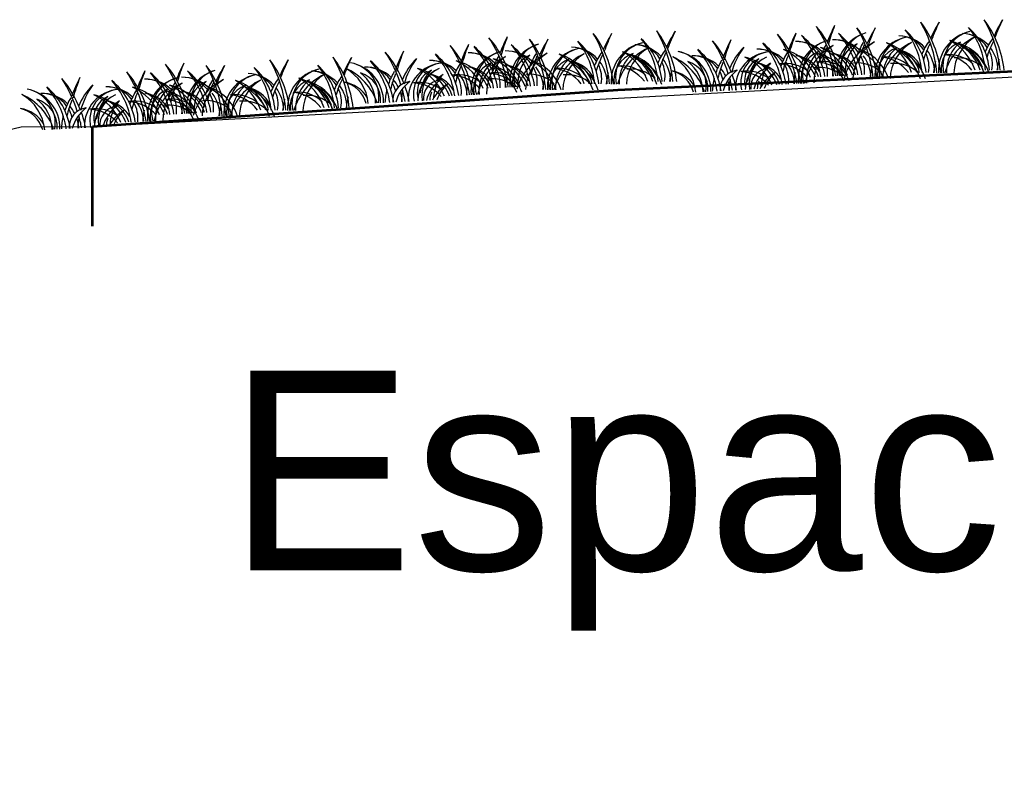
# Model space of a CAD drawing. Header units: centimetres. Extents: x -11246 to 29725, y -11714 to 13666.
# Tile 70 of 79: x 14372 to 14392, y 3603 to 3619. Entities that reach past the tile are written whole.
import ezdxf

# ---------------------------------------------------------------- set-up
doc = ezdxf.new("R2010")
doc.units = ezdxf.units.CM
doc.layers.add('0- Coupes', color=7, linetype='Continuous')
doc.styles.add('Arial_3', font='arial.ttf', dxfattribs={"height": 0.6})

msp = doc.modelspace()

# ---------------------------------------------------------------- linework, layer by layer
at = {"layer": '0- Coupes', "color": 97, "true_color": 0x279b30}
for p, q in [((14391.55941, 3618.14747), (14391.55941, 3618.14747)), ((14388.21944, 3618.02524), (14388.21944, 3618.02524)), ((14388.96159, 3618.06387), (14388.96159, 3618.06387)), ((14390.28853, 3618.09908), (14390.28853, 3618.09908)), ((14381.65618, 3617.79903), (14381.65618, 3617.79903)), ((14382.39833, 3617.83766), (14382.39833, 3617.83766)), ((14383.72527, 3617.87287), (14383.72527, 3617.87287)), ((14384.99615, 3617.92126), (14384.99615, 3617.92126)), ((14387.44312, 3617.87175), (14387.44312, 3617.87175)), ((14387.44312, 3617.87175), (14387.44312, 3617.87175)), ((14387.44312, 3617.87175), (14387.44312, 3617.87175)), ((14380.87986, 3617.64554), (14380.87986, 3617.64554)), ((14380.87986, 3617.64554), (14380.87986, 3617.64554)), ((14380.87986, 3617.64554), (14380.87986, 3617.64554)), ((14377.23745, 3617.34505), (14377.23745, 3617.34505)), ((14378.50833, 3617.39344), (14378.50833, 3617.39344)), ((14375.16836, 3617.27121), (14375.16836, 3617.27121)), ((14375.91051, 3617.30984), (14375.91051, 3617.30984)), ((14374.39204, 3617.11771), (14374.39204, 3617.11771)), ((14374.39204, 3617.11771), (14374.39204, 3617.11771)), ((14374.39204, 3617.11771), (14374.39204, 3617.11771))]:
    msp.add_line(p, q, dxfattribs=at)
at = {"layer": '0- Coupes', "color": 251, "linetype": 'Continuous', "lineweight": 53}
for p, q in [((14373.41997, 3616.6971), (14373.41997, 3616.6971)), ((14373.45851, 3614.37726), (14373.45851, 3616.37726))]:
    msp.add_line(p, q, dxfattribs=at)
at = {"layer": '0- Coupes', "flags": 128}
msp.add_lwpolyline([(14102.3117, 3617.26706), (14174.79265, 3616.92235), (14259.74378, 3616.35168), (14303.53576, 3616.35168, -0.04959294), (14313.38146, 3615.37272), (14324.90744, 3613.05777, 0.0722966), (14339.27071, 3612.28331), (14364.22484, 3614.54721), (14372.02918, 3616.36726), (14373.45851, 3616.37726), (14407.12699, 3618.19113), (14407.12699, 3570.02466), (14101.64393, 3570.02466)], format="xyb", dxfattribs=at)
at = {"layer": '0- Coupes', "color": 251, "linetype": 'Continuous', "lineweight": 53, "flags": 128}
msp.add_lwpolyline([(14373.45851, 3616.37726), (14383.99283, 3617.1109), (14392.51276, 3617.50873), (14407.12699, 3618.19113)], dxfattribs=at)
at = {"layer": '0- Coupes', "color": 97, "true_color": 0x25742c}
for centre, radius, start, end in [((14389.1978, 3617.27336), 2.4729, 5.300179, 30.142407), ((14389.74895, 3617.3004), 1.99882, 5.756595, 37.425092), ((14385.91824, 3617.00264), 2.4729, 8.948369, 33.790598), ((14386.46656, 3617.06469), 1.99882, 9.404785, 41.073283), ((14386.64986, 3617.11267), 2.4729, 5.300179, 30.142407), ((14387.20102, 3617.13971), 1.99882, 5.756595, 37.425092), ((14387.92692, 3617.22497), 2.4729, 5.300179, 30.142407), ((14388.47807, 3617.25201), 1.99882, 5.756595, 37.425092), ((14379.35498, 3616.77643), 2.4729, 8.948369, 33.790598), ((14379.9033, 3616.83848), 1.99882, 9.404785, 41.073283), ((14380.0866, 3616.88646), 2.4729, 5.300179, 30.142407), ((14380.63776, 3616.9135), 1.99882, 5.756595, 37.425092), ((14381.36366, 3616.99876), 2.4729, 5.300179, 30.142407), ((14381.91481, 3617.0258), 1.99882, 5.756595, 37.425092), ((14382.63454, 3617.04715), 2.4729, 5.300179, 30.142407), ((14383.18569, 3617.07419), 1.99882, 5.756595, 37.425092), ((14385.14192, 3616.84914), 2.4729, 8.948369, 33.790598), ((14385.69023, 3616.9112), 1.99882, 9.404785, 41.073283), ((14385.14192, 3616.84914), 2.4729, 8.948369, 33.790598), ((14385.69023, 3616.9112), 1.99882, 9.404785, 41.073283), ((14385.14192, 3616.84914), 2.4729, 8.948369, 33.790598), ((14385.69023, 3616.9112), 1.99882, 9.404785, 41.073283), ((14389.18847, 3617.48215), 0.80052, 106.041647, 186.793322), ((14389.17386, 3617.58075), 0.70184, 107.119521, 195.526956), ((14389.94398, 3617.38313), 0.80052, 102.393457, 183.145132), ((14389.93567, 3617.48246), 0.70184, 103.47133, 191.878765), ((14391.22103, 3617.49543), 0.80052, 102.393457, 183.145132), ((14391.21272, 3617.59476), 0.70184, 103.47133, 191.878765), ((14378.57866, 3616.62293), 2.4729, 8.948369, 33.790598), ((14379.12697, 3616.68499), 1.99882, 9.404785, 41.073283), ((14378.57866, 3616.62293), 2.4729, 8.948369, 33.790598), ((14379.12697, 3616.68499), 1.99882, 9.404785, 41.073283), ((14378.57866, 3616.62293), 2.4729, 8.948369, 33.790598), ((14379.12697, 3616.68499), 1.99882, 9.404785, 41.073283), ((14382.62521, 3617.25594), 0.80052, 106.041647, 186.793322), ((14382.6106, 3617.35454), 0.70184, 107.119521, 195.526956), ((14383.38072, 3617.15692), 0.80052, 102.393457, 183.145132), ((14383.37241, 3617.25625), 0.70184, 103.47133, 191.878765), ((14384.65777, 3617.26922), 0.80052, 102.393457, 183.145132), ((14384.64946, 3617.36855), 0.70184, 103.47133, 191.878765), ((14388.41215, 3617.32865), 0.80052, 106.041647, 186.793322), ((14388.41215, 3617.32865), 0.80052, 106.041647, 186.793322), ((14388.41215, 3617.32865), 0.80052, 106.041647, 186.793322), ((14388.39753, 3617.42725), 0.70184, 107.119521, 195.526956), ((14388.39753, 3617.42725), 0.70184, 107.119521, 195.526956), ((14388.39753, 3617.42725), 0.70184, 107.119521, 195.526956), ((14376.14672, 3616.51933), 2.4729, 5.300179, 30.142407), ((14376.69788, 3616.54637), 1.99882, 5.756595, 37.425092), ((14381.84889, 3617.10244), 0.80052, 106.041647, 186.793322), ((14381.84889, 3617.10244), 0.80052, 106.041647, 186.793322), ((14381.84889, 3617.10244), 0.80052, 106.041647, 186.793322), ((14381.83427, 3617.20104), 0.70184, 107.119521, 195.526956), ((14381.83427, 3617.20104), 0.70184, 107.119521, 195.526956), ((14381.83427, 3617.20104), 0.70184, 107.119521, 195.526956), ((14384.41139, 3616.85442), 1.58987, 8.331411, 41.893897), ((14384.76046, 3616.89428), 1.3192, 8.488073, 50.764418), ((14390.80992, 3617.02242), 0.7294, 47.581467, 95.806965), ((14372.86716, 3616.2486), 2.4729, 8.948369, 33.790598), ((14373.41548, 3616.31066), 1.99882, 9.404785, 41.073283), ((14373.59878, 3616.35864), 2.4729, 5.300179, 30.142407), ((14374.14994, 3616.38568), 1.99882, 5.756595, 37.425092), ((14374.87584, 3616.47094), 2.4729, 5.300179, 30.142407), ((14375.42699, 3616.49798), 1.99882, 5.756595, 37.425092), ((14377.84813, 3616.62821), 1.58987, 8.331411, 41.893897), ((14378.1972, 3616.66806), 1.3192, 8.488073, 50.764418), ((14388.03196, 3616.83045), 0.7294, 51.229658, 99.455155), ((14388.03196, 3616.83045), 0.7294, 51.229658, 99.455155), ((14388.03196, 3616.83045), 0.7294, 51.229658, 99.455155), ((14388.78976, 3616.9188), 0.7294, 47.581467, 95.806965), ((14389.53286, 3616.91012), 0.7294, 47.581467, 95.806965), ((14372.09084, 3616.09511), 2.4729, 8.948369, 33.790598), ((14372.63915, 3616.15716), 1.99882, 9.404785, 41.073283), ((14372.09084, 3616.09511), 2.4729, 8.948369, 33.790598), ((14372.63915, 3616.15716), 1.99882, 9.404785, 41.073283), ((14372.09084, 3616.09511), 2.4729, 8.948369, 33.790598), ((14372.63915, 3616.15716), 1.99882, 9.404785, 41.073283), ((14375.36107, 3616.57462), 0.80052, 106.041647, 186.793322), ((14375.36107, 3616.57462), 0.80052, 106.041647, 186.793322), ((14375.36107, 3616.57462), 0.80052, 106.041647, 186.793322), ((14375.34646, 3616.67322), 0.70184, 107.119521, 195.526956), ((14375.34646, 3616.67322), 0.70184, 107.119521, 195.526956), ((14375.34646, 3616.67322), 0.70184, 107.119521, 195.526956), ((14376.13739, 3616.72811), 0.80052, 106.041647, 186.793322), ((14376.12278, 3616.82671), 0.70184, 107.119521, 195.526956), ((14376.8929, 3616.6291), 0.80052, 102.393457, 183.145132), ((14376.88459, 3616.72843), 0.70184, 103.47133, 191.878765), ((14378.16995, 3616.7414), 0.80052, 102.393457, 183.145132), ((14378.16164, 3616.84073), 0.70184, 103.47133, 191.878765), ((14381.4687, 3616.60424), 0.7294, 51.229658, 99.455155), ((14381.4687, 3616.60424), 0.7294, 51.229658, 99.455155), ((14381.4687, 3616.60424), 0.7294, 51.229658, 99.455155), ((14382.2265, 3616.69259), 0.7294, 47.581467, 95.806965), ((14382.9696, 3616.68391), 0.7294, 47.581467, 95.806965), ((14384.24666, 3616.79621), 0.7294, 47.581467, 95.806965), ((14384.97132, 3616.83996), 0.6564, 30.422008, 81.456843), ((14384.93151, 3616.90262), 0.60232, 15.17094, 76.821412), ((14371.36031, 3616.10039), 1.58987, 8.331411, 41.893897), ((14371.70938, 3616.14024), 1.3192, 8.488073, 50.764418), ((14378.40806, 3616.61375), 0.6564, 30.422008, 81.456843), ((14378.36825, 3616.67641), 0.60232, 15.17094, 76.821412), ((14377.75884, 3616.26839), 0.7294, 47.581467, 95.806965), ((14374.98088, 3616.07642), 0.7294, 51.229658, 99.455155), ((14374.98088, 3616.07642), 0.7294, 51.229658, 99.455155), ((14374.98088, 3616.07642), 0.7294, 51.229658, 99.455155), ((14375.73868, 3616.16476), 0.7294, 47.581467, 95.806965), ((14376.48178, 3616.15609), 0.7294, 47.581467, 95.806965), ((14371.92024, 3616.08592), 0.6564, 30.422008, 81.456843), ((14371.88043, 3616.14859), 0.60232, 15.17094, 76.821412)]:
    msp.add_arc(centre, radius, start, end, dxfattribs=at)
at = {"layer": '0- Coupes', "color": 97, "true_color": 0x279b30}
for centre, radius, start, end in [((14390.91475, 3617.04511), 2.90769, 152.292409, 159.350449), ((14391.62816, 3617.04997), 3.55296, 157.719048, 163.912579), ((14391.63895, 3616.83713), 2.90769, 148.644218, 155.702258), ((14392.35122, 3616.79659), 3.55296, 154.070858, 160.264389), ((14392.916, 3616.94943), 2.90769, 148.644218, 155.702258), ((14393.62828, 3616.90889), 3.55296, 154.070858, 160.264389), ((14394.18688, 3616.99782), 2.90769, 148.644218, 155.702258), ((14394.89916, 3616.95727), 3.55296, 154.070858, 160.264389), ((14384.35149, 3616.8189), 2.90769, 152.292409, 159.350449), ((14385.0649, 3616.82376), 3.55296, 157.719048, 163.912579), ((14385.07569, 3616.61092), 2.90769, 148.644218, 155.702258), ((14385.78796, 3616.57038), 3.55296, 154.070858, 160.264389), ((14386.35274, 3616.72322), 2.90769, 148.644218, 155.702258), ((14387.06502, 3616.68268), 3.55296, 154.070858, 160.264389), ((14387.62362, 3616.77161), 2.90769, 148.644218, 155.702258), ((14388.3359, 3616.73106), 3.55296, 154.070858, 160.264389), ((14390.13842, 3616.89162), 2.90769, 152.292409, 159.350449), ((14390.13842, 3616.89162), 2.90769, 152.292409, 159.350449), ((14390.13842, 3616.89162), 2.90769, 152.292409, 159.350449), ((14390.85184, 3616.89647), 3.55296, 157.719048, 163.912579), ((14390.85184, 3616.89647), 3.55296, 157.719048, 163.912579), ((14390.85184, 3616.89647), 3.55296, 157.719048, 163.912579), ((14389.61121, 3617.46049), 0.73159, 42.356096, 88.552812), ((14389.60955, 3617.56885), 0.62333, 33.406197, 88.148319), ((14390.8821, 3617.50888), 0.73159, 42.356096, 88.552812), ((14390.88043, 3617.61723), 0.62333, 33.406197, 88.148319), ((14392.57691, 3617.36293), 1.3192, 143.764833, 157.432752), ((14383.57516, 3616.66541), 2.90769, 152.292409, 159.350449), ((14383.57516, 3616.66541), 2.90769, 152.292409, 159.350449), ((14383.57516, 3616.66541), 2.90769, 152.292409, 159.350449), ((14384.28858, 3616.67026), 3.55296, 157.719048, 163.912579), ((14384.28858, 3616.67026), 3.55296, 157.719048, 163.912579), ((14384.28858, 3616.67026), 3.55296, 157.719048, 163.912579), ((14383.04795, 3617.23428), 0.73159, 42.356096, 88.552812), ((14383.04629, 3617.34264), 0.62333, 33.406197, 88.148319), ((14384.31884, 3617.28267), 0.73159, 42.356096, 88.552812), ((14384.31717, 3617.39102), 0.62333, 33.406197, 88.148319), ((14388.83512, 3616.7596), 2.90769, 152.292409, 160.374142), ((14389.54853, 3616.76445), 3.55296, 157.719048, 164.676647), ((14386.80781, 3617.19136), 0.73159, 46.004287, 92.201002), ((14386.80781, 3617.19136), 0.73159, 46.004287, 92.201002), ((14386.80781, 3617.19136), 0.73159, 46.004287, 92.201002), ((14386.79926, 3617.29938), 0.62333, 37.054387, 91.79651), ((14386.79926, 3617.29938), 0.62333, 37.054387, 91.79651), ((14386.79926, 3617.29938), 0.62333, 37.054387, 91.79651), ((14387.58414, 3617.34485), 0.73159, 46.004287, 92.201002), ((14387.57558, 3617.45288), 0.62333, 37.054387, 91.79651), ((14389.28481, 3617.30703), 1.3192, 147.413024, 161.080942), ((14389.63612, 3617.30364), 1.58987, 155.155958, 168.155681), ((14388.32629, 3617.38348), 0.73159, 46.004287, 92.201002), ((14388.31773, 3617.49151), 0.62333, 37.054387, 91.79651), ((14390.02695, 3617.34566), 1.3192, 147.413024, 161.080942), ((14390.37827, 3617.34226), 1.58987, 155.155958, 168.155681), ((14391.30603, 3617.31454), 1.3192, 143.764833, 157.432752), ((14391.65642, 3617.2888), 1.58987, 151.507768, 164.507491), ((14390.75775, 3617.31895), 0.6564, 26.773818, 77.808653), ((14390.72201, 3617.38402), 0.60232, 11.52275, 73.173222), ((14392.9273, 3617.33718), 1.58987, 151.507768, 164.507491), ((14390.8821, 3617.50888), 0.73159, 359.48734, 37.536879), ((14381.13581, 3616.24379), 2.90769, 148.644218, 155.702258), ((14381.84808, 3616.20324), 3.55296, 154.070858, 160.264389), ((14382.27186, 3616.53339), 2.90769, 152.292409, 160.374142), ((14382.98527, 3616.53824), 3.55296, 157.719048, 164.676647), ((14381.02088, 3617.11864), 0.73159, 46.004287, 92.201002), ((14381.01232, 3617.22667), 0.62333, 37.054387, 91.79651), ((14382.72155, 3617.08082), 1.3192, 147.413024, 161.080942), ((14383.07286, 3617.07743), 1.58987, 155.155958, 168.155681), ((14381.76303, 3617.15727), 0.73159, 46.004287, 92.201002), ((14381.75447, 3617.2653), 0.62333, 37.054387, 91.79651), ((14383.46369, 3617.11945), 1.3192, 147.413024, 161.080942), ((14383.81501, 3617.11605), 1.58987, 155.155958, 168.155681), ((14384.74277, 3617.08833), 1.3192, 143.764833, 157.432752), ((14385.09316, 3617.06258), 1.58987, 151.507768, 164.507491), ((14384.19449, 3617.09274), 0.6564, 26.773818, 77.808653), ((14384.15875, 3617.15781), 0.60232, 11.52275, 73.173222), ((14386.01365, 3617.13672), 1.3192, 143.764833, 157.432752), ((14386.36404, 3617.11097), 1.58987, 151.507768, 164.507491), ((14384.31884, 3617.28267), 0.73159, 359.48734, 37.536879), ((14385.05981, 3617.08998), 0.80052, 359.165686, 79.917361), ((14385.06411, 3617.18957), 0.70184, 350.432052, 78.839487), ((14388.50848, 3617.15354), 1.3192, 147.413024, 161.080942), ((14388.50848, 3617.15354), 1.3192, 147.413024, 161.080942), ((14388.50848, 3617.15354), 1.3192, 147.413024, 161.080942), ((14388.8598, 3617.15014), 1.58987, 155.155958, 168.155681), ((14388.8598, 3617.15014), 1.58987, 155.155958, 168.155681), ((14388.8598, 3617.15014), 1.58987, 155.155958, 168.155681), ((14387.47213, 3617.14739), 0.6564, 30.422008, 81.456843), ((14387.43232, 3617.21005), 0.60232, 15.17094, 76.821412), ((14387.57558, 3617.45288), 0.62333, 353.157188, 30.105162), ((14387.58414, 3617.34485), 0.73159, 3.13553, 41.18507), ((14388.21428, 3617.18602), 0.6564, 30.422008, 81.456843), ((14388.17447, 3617.24868), 0.60232, 15.17094, 76.821412), ((14388.31773, 3617.49151), 0.62333, 353.157188, 30.105162), ((14388.33416, 3617.34819), 0.73159, 359.48734, 37.536879), ((14389.35541, 3617.0394), 0.7294, 47.581467, 95.806965), ((14389.19053, 3616.98124), 0.7891, 37.219654, 83.371667), ((14389.48687, 3617.27056), 0.6564, 26.773818, 77.808653), ((14389.45112, 3617.33563), 0.60232, 11.52275, 73.173222), ((14389.60955, 3617.56885), 0.62333, 349.508997, 26.456972), ((14389.61121, 3617.46049), 0.73159, 359.48734, 37.536879), ((14390.6263, 3617.08779), 0.7294, 47.581467, 95.806965), ((14390.46141, 3617.02963), 0.7891, 37.219654, 83.371667), ((14390.88043, 3617.61723), 0.62333, 349.508997, 26.456972), ((14393.17635, 3617.33428), 1.58987, 165.744058, 173.979407), ((14377.86367, 3616.29108), 2.90769, 152.292409, 159.350449), ((14378.57708, 3616.29593), 3.55296, 157.719048, 163.912579), ((14378.58787, 3616.0831), 2.90769, 148.644218, 155.702258), ((14379.30015, 3616.04255), 3.55296, 154.070858, 160.264389), ((14379.86492, 3616.1954), 2.90769, 148.644218, 155.702258), ((14380.5772, 3616.15485), 3.55296, 154.070858, 160.264389), ((14378.49655, 3616.86377), 0.80052, 359.165686, 79.917361), ((14378.50085, 3616.96336), 0.70184, 350.432052, 78.839487), ((14380.24455, 3616.96514), 0.73159, 46.004287, 92.201002), ((14380.24455, 3616.96514), 0.73159, 46.004287, 92.201002), ((14380.24455, 3616.96514), 0.73159, 46.004287, 92.201002), ((14380.236, 3617.07317), 0.62333, 37.054387, 91.79651), ((14380.236, 3617.07317), 0.62333, 37.054387, 91.79651), ((14380.236, 3617.07317), 0.62333, 37.054387, 91.79651), ((14381.94522, 3616.92733), 1.3192, 147.413024, 161.080942), ((14381.94522, 3616.92733), 1.3192, 147.413024, 161.080942), ((14381.94522, 3616.92733), 1.3192, 147.413024, 161.080942), ((14382.29654, 3616.92393), 1.58987, 155.155958, 168.155681), ((14382.29654, 3616.92393), 1.58987, 155.155958, 168.155681), ((14382.29654, 3616.92393), 1.58987, 155.155958, 168.155681), ((14380.90887, 3616.92118), 0.6564, 30.422008, 81.456843), ((14380.86906, 3616.98384), 0.60232, 15.17094, 76.821412), ((14381.01232, 3617.22667), 0.62333, 353.157188, 30.105162), ((14381.02088, 3617.11864), 0.73159, 3.13553, 41.18507), ((14381.65101, 3616.95981), 0.6564, 30.422008, 81.456843), ((14381.61121, 3617.02247), 0.60232, 15.17094, 76.821412), ((14381.75447, 3617.2653), 0.62333, 353.157188, 30.105162), ((14381.7709, 3617.12198), 0.73159, 359.48734, 37.536879), ((14382.79215, 3616.81319), 0.7294, 47.581467, 95.806965), ((14382.62727, 3616.75503), 0.7891, 37.219654, 83.371667), ((14382.92361, 3617.04435), 0.6564, 26.773818, 77.808653), ((14382.88786, 3617.10942), 0.60232, 11.52275, 73.173222), ((14383.04629, 3617.34264), 0.62333, 349.508997, 26.456972), ((14383.04795, 3617.23428), 0.73159, 359.48734, 37.536879), ((14384.06304, 3616.86158), 0.7294, 47.581467, 95.806965), ((14383.89815, 3616.80342), 0.7891, 37.219654, 83.371667), ((14384.31717, 3617.39102), 0.62333, 349.508997, 26.456972), ((14385.22737, 3617.12514), 0.57572, 355.02721, 72.933405), ((14384.93281, 3617.06258), 0.76847, 0.557289, 52.902259), ((14387.20518, 3617.02152), 1.3192, 149.002664, 161.080942), ((14387.55649, 3617.01812), 1.58987, 156.319325, 168.155681), ((14386.6958, 3616.9939), 0.6564, 30.422008, 81.456843), ((14386.65599, 3617.05656), 0.60232, 15.17094, 76.821412), ((14386.6958, 3616.9939), 0.6564, 30.422008, 81.456843), ((14386.65599, 3617.05656), 0.60232, 15.17094, 76.821412), ((14386.6958, 3616.9939), 0.6564, 30.422008, 81.456843), ((14386.65599, 3617.05656), 0.60232, 15.17094, 76.821412), ((14387.35565, 3616.90833), 0.7294, 51.229658, 99.455155), ((14387.1948, 3616.8398), 0.7891, 40.867844, 87.019858), ((14386.79926, 3617.29938), 0.62333, 353.157188, 30.105162), ((14386.79926, 3617.29938), 0.62333, 353.157188, 30.105162), ((14386.79926, 3617.29938), 0.62333, 353.157188, 30.105162), ((14386.80781, 3617.19136), 0.73159, 3.13553, 41.18507), ((14386.80781, 3617.19136), 0.73159, 3.13553, 41.18507), ((14386.80781, 3617.19136), 0.73159, 3.13553, 41.18507), ((14388.0978, 3616.94696), 0.7294, 51.229658, 99.455155), ((14387.93695, 3616.87843), 0.7891, 40.867844, 87.019858), ((14389.88485, 3617.31658), 1.58987, 169.392249, 177.627597), ((14390.62841, 3617.17359), 1.58987, 165.744058, 173.979407), ((14391.90547, 3617.28589), 1.58987, 165.744058, 173.979407), ((14375.78404, 3616.00556), 2.90769, 152.292409, 160.374142), ((14376.49745, 3616.01042), 3.55296, 157.719048, 164.676647), ((14377.08734, 3616.13758), 2.90769, 152.292409, 159.350449), ((14377.08734, 3616.13758), 2.90769, 152.292409, 159.350449), ((14377.08734, 3616.13758), 2.90769, 152.292409, 159.350449), ((14377.80076, 3616.14244), 3.55296, 157.719048, 163.912579), ((14377.80076, 3616.14244), 3.55296, 157.719048, 163.912579), ((14377.80076, 3616.14244), 3.55296, 157.719048, 163.912579), ((14375.27521, 3616.62944), 0.73159, 46.004287, 92.201002), ((14375.26665, 3616.73747), 0.62333, 37.054387, 91.79651), ((14376.56013, 3616.70646), 0.73159, 42.356096, 88.552812), ((14376.55847, 3616.81481), 0.62333, 33.406197, 88.148319), ((14378.25495, 3616.56051), 1.3192, 143.764833, 157.432752), ((14377.83102, 3616.75485), 0.73159, 42.356096, 88.552812), ((14377.82935, 3616.8632), 0.62333, 33.406197, 88.148319), ((14379.52583, 3616.6089), 1.3192, 143.764833, 157.432752), ((14379.87622, 3616.58315), 1.58987, 151.507768, 164.507491), ((14378.66411, 3616.89893), 0.57572, 355.02721, 72.933405), ((14378.36955, 3616.83637), 0.76847, 0.557289, 52.902259), ((14380.64191, 3616.79531), 1.3192, 149.002664, 161.080942), ((14380.99323, 3616.79191), 1.58987, 156.319325, 168.155681), ((14380.13254, 3616.76769), 0.6564, 30.422008, 81.456843), ((14380.09273, 3616.83035), 0.60232, 15.17094, 76.821412), ((14380.13254, 3616.76769), 0.6564, 30.422008, 81.456843), ((14380.09273, 3616.83035), 0.60232, 15.17094, 76.821412), ((14380.13254, 3616.76769), 0.6564, 30.422008, 81.456843), ((14380.09273, 3616.83035), 0.60232, 15.17094, 76.821412), ((14380.79239, 3616.68212), 0.7294, 51.229658, 99.455155), ((14380.63154, 3616.61359), 0.7891, 40.867844, 87.019858), ((14380.236, 3617.07317), 0.62333, 353.157188, 30.105162), ((14380.236, 3617.07317), 0.62333, 353.157188, 30.105162), ((14380.236, 3617.07317), 0.62333, 353.157188, 30.105162), ((14380.24455, 3616.96514), 0.73159, 3.13553, 41.18507), ((14380.24455, 3616.96514), 0.73159, 3.13553, 41.18507), ((14380.24455, 3616.96514), 0.73159, 3.13553, 41.18507), ((14381.53454, 3616.72075), 0.7294, 51.229658, 99.455155), ((14381.37369, 3616.65222), 0.7891, 40.867844, 87.019858), ((14383.32159, 3617.09037), 1.58987, 169.392249, 177.627597), ((14384.06515, 3616.94738), 1.58987, 165.744058, 173.979407), ((14385.34221, 3617.05968), 1.58987, 165.744058, 173.979407), ((14386.61309, 3617.10807), 1.58987, 165.744058, 173.979407), ((14387.20518, 3617.02152), 1.3192, 166.006165, 177.470934), ((14386.42384, 3617.12306), 0.37953, 95.637711, 185.302198), ((14386.82019, 3616.90312), 0.73838, 125.964625, 165.249399), ((14387.45391, 3617.03447), 1.3192, 161.814385, 162.782436), ((14386.57933, 3616.75484), 0.7294, 51.229658, 99.455155), ((14386.57933, 3616.75484), 0.7294, 51.229658, 99.455155), ((14386.57933, 3616.75484), 0.7294, 51.229658, 99.455155), ((14386.41848, 3616.68631), 0.7891, 40.867844, 87.019858), ((14386.41848, 3616.68631), 0.7891, 40.867844, 87.019858), ((14386.41848, 3616.68631), 0.7891, 40.867844, 87.019858), ((14387.55505, 3616.75582), 0.80797, 120.093512, 152.472184), ((14387.61506, 3616.89348), 0.72906, 129.64217, 160.750108), ((14389.10853, 3617.16309), 1.58987, 169.392249, 177.627597), ((14389.10853, 3617.16309), 1.58987, 169.392249, 177.627597), ((14389.10853, 3617.16309), 1.58987, 169.392249, 177.627597), ((14373.75674, 3616.43732), 0.73159, 46.004287, 92.201002), ((14373.75674, 3616.43732), 0.73159, 46.004287, 92.201002), ((14373.75674, 3616.43732), 0.73159, 46.004287, 92.201002), ((14373.74818, 3616.54535), 0.62333, 37.054387, 91.79651), ((14373.74818, 3616.54535), 0.62333, 37.054387, 91.79651), ((14373.74818, 3616.54535), 0.62333, 37.054387, 91.79651), ((14374.53306, 3616.59082), 0.73159, 46.004287, 92.201002), ((14374.5245, 3616.69885), 0.62333, 37.054387, 91.79651), ((14376.23373, 3616.553), 1.3192, 147.413024, 161.080942), ((14376.58504, 3616.5496), 1.58987, 155.155958, 168.155681), ((14376.97588, 3616.59163), 1.3192, 147.413024, 161.080942), ((14377.32719, 3616.58823), 1.58987, 155.155958, 168.155681), ((14376.43579, 3616.51653), 0.6564, 26.773818, 77.808653), ((14376.40005, 3616.5816), 0.60232, 11.52275, 73.173222), ((14378.60534, 3616.53476), 1.58987, 151.507768, 164.507491), ((14376.56013, 3616.70646), 0.73159, 359.48734, 37.536879), ((14377.70667, 3616.56492), 0.6564, 26.773818, 77.808653), ((14377.67093, 3616.62999), 0.60232, 11.52275, 73.173222), ((14377.82935, 3616.8632), 0.62333, 349.508997, 26.456972), ((14377.83102, 3616.75485), 0.73159, 359.48734, 37.536879), ((14379.86057, 3616.89685), 0.37953, 95.637711, 185.302198), ((14380.25693, 3616.67691), 0.73838, 125.964625, 165.249399), ((14380.89065, 3616.80826), 1.3192, 161.814385, 162.782436), ((14380.01607, 3616.52863), 0.7294, 51.229658, 99.455155), ((14380.01607, 3616.52863), 0.7294, 51.229658, 99.455155), ((14380.01607, 3616.52863), 0.7294, 51.229658, 99.455155), ((14379.85522, 3616.4601), 0.7891, 40.867844, 87.019858), ((14379.85522, 3616.4601), 0.7891, 40.867844, 87.019858), ((14379.85522, 3616.4601), 0.7891, 40.867844, 87.019858), ((14380.99179, 3616.52961), 0.80797, 120.093512, 152.472184), ((14381.0518, 3616.66726), 0.72906, 129.64217, 160.750108), ((14382.54527, 3616.93688), 1.58987, 169.392249, 177.627597), ((14382.54527, 3616.93688), 1.58987, 169.392249, 177.627597), ((14382.54527, 3616.93688), 1.58987, 169.392249, 177.627597), ((14385.50451, 3617.05933), 0.73159, 3.016674, 19.023299), ((14387.80522, 3617.03107), 1.58987, 169.392249, 177.627597), ((14372.00873, 3616.33595), 0.80052, 359.165686, 79.917361), ((14372.01303, 3616.43554), 0.70184, 350.432052, 78.839487), ((14374.1541, 3616.26749), 1.3192, 149.002664, 161.080942), ((14375.4574, 3616.39951), 1.3192, 147.413024, 161.080942), ((14375.4574, 3616.39951), 1.3192, 147.413024, 161.080942), ((14375.4574, 3616.39951), 1.3192, 147.413024, 161.080942), ((14375.80872, 3616.39611), 1.58987, 155.155958, 168.155681), ((14375.80872, 3616.39611), 1.58987, 155.155958, 168.155681), ((14375.80872, 3616.39611), 1.58987, 155.155958, 168.155681), ((14374.42105, 3616.39336), 0.6564, 30.422008, 81.456843), ((14374.38124, 3616.45602), 0.60232, 15.17094, 76.821412), ((14374.5245, 3616.69885), 0.62333, 353.157188, 30.105162), ((14374.53306, 3616.59082), 0.73159, 3.13553, 41.18507), ((14375.1632, 3616.43199), 0.6564, 30.422008, 81.456843), ((14375.12339, 3616.49465), 0.60232, 15.17094, 76.821412), ((14375.26665, 3616.73747), 0.62333, 353.157188, 30.105162), ((14375.28308, 3616.59416), 0.73159, 359.48734, 37.536879), ((14376.30433, 3616.28537), 0.7294, 47.581467, 95.806965), ((14376.13945, 3616.22721), 0.7891, 37.219654, 83.371667), ((14376.55847, 3616.81481), 0.62333, 349.508997, 26.456972), ((14377.57522, 3616.33376), 0.7294, 47.581467, 95.806965), ((14377.41034, 3616.2756), 0.7891, 37.219654, 83.371667), ((14380.12527, 3616.58024), 1.58987, 165.744058, 173.979407), ((14380.64191, 3616.79531), 1.3192, 166.006165, 177.470934), ((14378.94125, 3616.83312), 0.73159, 3.016674, 19.023299), ((14381.24196, 3616.80486), 1.58987, 169.392249, 177.627597), ((14372.17629, 3616.37111), 0.57572, 355.02721, 72.933405), ((14371.88173, 3616.30854), 0.76847, 0.557289, 52.902259), ((14374.50541, 3616.26409), 1.58987, 156.319325, 168.155681), ((14373.37276, 3616.36903), 0.37953, 95.637711, 185.302198), ((14373.76911, 3616.14909), 0.73838, 125.964625, 165.249399), ((14373.64472, 3616.23987), 0.6564, 30.422008, 81.456843), ((14373.60492, 3616.30253), 0.60232, 15.17094, 76.821412), ((14373.64472, 3616.23987), 0.6564, 30.422008, 81.456843), ((14373.60492, 3616.30253), 0.60232, 15.17094, 76.821412), ((14373.64472, 3616.23987), 0.6564, 30.422008, 81.456843), ((14373.60492, 3616.30253), 0.60232, 15.17094, 76.821412), ((14374.30457, 3616.1543), 0.7294, 51.229658, 99.455155), ((14374.14372, 3616.08577), 0.7891, 40.867844, 87.019858), ((14373.74818, 3616.54535), 0.62333, 353.157188, 30.105162), ((14373.74818, 3616.54535), 0.62333, 353.157188, 30.105162), ((14373.74818, 3616.54535), 0.62333, 353.157188, 30.105162), ((14373.75674, 3616.43732), 0.73159, 3.13553, 41.18507), ((14373.75674, 3616.43732), 0.73159, 3.13553, 41.18507), ((14373.75674, 3616.43732), 0.73159, 3.13553, 41.18507), ((14375.04672, 3616.19293), 0.7294, 51.229658, 99.455155), ((14374.88587, 3616.1244), 0.7891, 40.867844, 87.019858), ((14376.83378, 3616.56255), 1.58987, 169.392249, 177.627597), ((14377.57734, 3616.41956), 1.58987, 165.744058, 173.979407), ((14378.85439, 3616.53186), 1.58987, 165.744058, 173.979407), ((14374.1541, 3616.26749), 1.3192, 166.006165, 177.470934), ((14374.40283, 3616.28043), 1.3192, 161.814385, 162.782436), ((14372.45343, 3616.3053), 0.73159, 3.016674, 19.023299), ((14374.75414, 3616.27704), 1.58987, 169.392249, 177.627597), ((14373.52825, 3616.00081), 0.7294, 51.229658, 99.455155), ((14373.52825, 3616.00081), 0.7294, 51.229658, 99.455155), ((14373.52825, 3616.00081), 0.7294, 51.229658, 99.455155), ((14373.3674, 3615.93227), 0.7891, 40.867844, 87.019858), ((14373.3674, 3615.93227), 0.7891, 40.867844, 87.019858), ((14373.3674, 3615.93227), 0.7891, 40.867844, 87.019858), ((14374.50397, 3616.00179), 0.80797, 120.093512, 152.472184), ((14374.56398, 3616.13944), 0.72906, 129.64217, 160.750108), ((14376.05745, 3616.40906), 1.58987, 169.392249, 177.627597), ((14376.05745, 3616.40906), 1.58987, 169.392249, 177.627597), ((14376.05745, 3616.40906), 1.58987, 169.392249, 177.627597)]:
    msp.add_arc(centre, radius, start, end, dxfattribs=at)
at = {"layer": '0- Coupes', "color": 62, "true_color": 0xacc205}
for centre, radius, start, end in [((14389.77816, 3617.37394), 1.58987, 4.68322, 38.245706), ((14390.12905, 3617.3915), 1.3192, 4.839883, 47.116228), ((14383.2149, 3617.14773), 1.58987, 4.68322, 38.245706), ((14383.56579, 3617.16529), 1.3192, 4.839883, 47.116228), ((14386.49102, 3617.13994), 1.58987, 8.331411, 41.893897), ((14386.84009, 3617.17979), 1.3192, 8.488073, 50.764418), ((14387.23317, 3617.17856), 1.58987, 8.331411, 41.893897), ((14387.58224, 3617.21842), 1.3192, 8.488073, 50.764418), ((14388.50728, 3617.32555), 1.58987, 4.68322, 38.245706), ((14388.85817, 3617.34311), 1.3192, 4.839883, 47.116228), ((14379.92776, 3616.91373), 1.58987, 8.331411, 41.893897), ((14380.27683, 3616.95358), 1.3192, 8.488073, 50.764418), ((14380.66991, 3616.95235), 1.58987, 8.331411, 41.893897), ((14381.01898, 3616.99221), 1.3192, 8.488073, 50.764418), ((14381.94401, 3617.09934), 1.58987, 4.68322, 38.245706), ((14382.29491, 3617.1169), 1.3192, 4.839883, 47.116228), ((14385.7147, 3616.98644), 1.58987, 8.331411, 41.893897), ((14386.06376, 3617.0263), 1.3192, 8.488073, 50.764418), ((14385.7147, 3616.98644), 1.58987, 8.331411, 41.893897), ((14386.06376, 3617.0263), 1.3192, 8.488073, 50.764418), ((14385.7147, 3616.98644), 1.58987, 8.331411, 41.893897), ((14386.06376, 3617.0263), 1.3192, 8.488073, 50.764418), ((14389.01817, 3617.49972), 0.57572, 113.025602, 190.931797), ((14389.31763, 3617.46807), 0.76847, 133.056749, 185.401719), ((14389.77514, 3617.4115), 0.57572, 109.377412, 187.283607), ((14390.07198, 3617.36086), 0.76847, 129.408558, 181.753528), ((14391.0522, 3617.5238), 0.57572, 109.377412, 187.283607), ((14391.34904, 3617.47316), 0.76847, 129.408558, 181.753528), ((14379.15144, 3616.76023), 1.58987, 8.331411, 41.893897), ((14379.5005, 3616.80009), 1.3192, 8.488073, 50.764418), ((14379.15144, 3616.76023), 1.58987, 8.331411, 41.893897), ((14379.5005, 3616.80009), 1.3192, 8.488073, 50.764418), ((14379.15144, 3616.76023), 1.58987, 8.331411, 41.893897), ((14379.5005, 3616.80009), 1.3192, 8.488073, 50.764418), ((14382.45491, 3617.27351), 0.57572, 113.025602, 190.931797), ((14382.75437, 3617.24186), 0.76847, 133.056749, 185.401719), ((14383.21188, 3617.18529), 0.57572, 109.377412, 187.283607), ((14383.50872, 3617.13465), 0.76847, 129.408558, 181.753528), ((14384.48894, 3617.29759), 0.57572, 109.377412, 187.283607), ((14384.78578, 3617.24695), 0.76847, 129.408558, 181.753528), ((14385.50451, 3617.05933), 0.73159, 46.004287, 92.201002), ((14385.49595, 3617.16736), 0.62333, 37.054387, 91.79651), ((14387.01507, 3617.29041), 0.47976, 113.63817, 193.879451), ((14387.27853, 3617.21617), 0.68682, 131.58046, 174.911684), ((14388.24185, 3617.34623), 0.57572, 113.025602, 190.931797), ((14388.24185, 3617.34623), 0.57572, 113.025602, 190.931797), ((14388.24185, 3617.34623), 0.57572, 113.025602, 190.931797), ((14388.54131, 3617.31458), 0.76847, 133.056749, 185.401719), ((14388.54131, 3617.31458), 0.76847, 133.056749, 185.401719), ((14388.54131, 3617.31458), 0.76847, 133.056749, 185.401719), ((14375.4562, 3616.57152), 1.58987, 4.68322, 38.245706), ((14375.80709, 3616.58908), 1.3192, 4.839883, 47.116228), ((14376.72708, 3616.61991), 1.58987, 4.68322, 38.245706), ((14377.07797, 3616.63747), 1.3192, 4.839883, 47.116228), ((14378.94125, 3616.83312), 0.73159, 46.004287, 92.201002), ((14378.93269, 3616.94115), 0.62333, 37.054387, 91.79651), ((14381.67859, 3617.12002), 0.57572, 113.025602, 190.931797), ((14381.67859, 3617.12002), 0.57572, 113.025602, 190.931797), ((14381.67859, 3617.12002), 0.57572, 113.025602, 190.931797), ((14381.97805, 3617.08837), 0.76847, 133.056749, 185.401719), ((14381.97805, 3617.08837), 0.76847, 133.056749, 185.401719), ((14381.97805, 3617.08837), 0.76847, 133.056749, 185.401719), ((14385.50451, 3617.05933), 0.73159, 27.04941, 41.18507), ((14373.43994, 3616.3859), 1.58987, 8.331411, 41.893897), ((14373.78901, 3616.42576), 1.3192, 8.488073, 50.764418), ((14374.18209, 3616.42453), 1.58987, 8.331411, 41.893897), ((14374.53116, 3616.46439), 1.3192, 8.488073, 50.764418), ((14380.45181, 3617.0642), 0.47976, 113.63817, 193.879451), ((14380.71527, 3616.98995), 0.68682, 131.58046, 174.911684), ((14385.49595, 3617.16736), 0.62333, 14.273266, 30.105162), ((14372.66362, 3616.23241), 1.58987, 8.331411, 41.893897), ((14373.01269, 3616.27226), 1.3192, 8.488073, 50.764418), ((14372.66362, 3616.23241), 1.58987, 8.331411, 41.893897), ((14373.01269, 3616.27226), 1.3192, 8.488073, 50.764418), ((14372.66362, 3616.23241), 1.58987, 8.331411, 41.893897), ((14373.01269, 3616.27226), 1.3192, 8.488073, 50.764418), ((14375.96709, 3616.74569), 0.57572, 113.025602, 190.931797), ((14376.26656, 3616.71404), 0.76847, 133.056749, 185.401719), ((14376.72406, 3616.65747), 0.57572, 109.377412, 187.283607), ((14377.0209, 3616.60683), 0.76847, 129.408558, 181.753528), ((14378.00112, 3616.76977), 0.57572, 109.377412, 187.283607), ((14378.29796, 3616.71913), 0.76847, 129.408558, 181.753528), ((14378.93269, 3616.94115), 0.62333, 14.273266, 30.105162), ((14378.94125, 3616.83312), 0.73159, 27.04941, 41.18507), ((14372.45343, 3616.3053), 0.73159, 46.004287, 92.201002), ((14372.44487, 3616.41333), 0.62333, 37.054387, 91.79651), ((14373.96399, 3616.53638), 0.47976, 113.63817, 193.879451), ((14374.22745, 3616.46213), 0.68682, 131.58046, 174.911684), ((14375.19077, 3616.5922), 0.57572, 113.025602, 190.931797), ((14375.19077, 3616.5922), 0.57572, 113.025602, 190.931797), ((14375.19077, 3616.5922), 0.57572, 113.025602, 190.931797), ((14375.49023, 3616.56055), 0.76847, 133.056749, 185.401719), ((14375.49023, 3616.56055), 0.76847, 133.056749, 185.401719), ((14375.49023, 3616.56055), 0.76847, 133.056749, 185.401719), ((14372.45343, 3616.3053), 0.73159, 27.04941, 41.18507), ((14372.44487, 3616.41333), 0.62333, 14.273266, 30.105162)]:
    msp.add_arc(centre, radius, start, end, dxfattribs=at)
at = {"layer": '0- Coupes', "color": 84, "true_color": 0x2aaf18}
for centre, radius, start, end in [((14391.67017, 3617.12339), 1.16695, 115.957149, 163.745938), ((14391.62823, 3617.403), 0.90118, 121.348943, 177.141874), ((14385.10691, 3616.89718), 1.16695, 115.957149, 163.745938), ((14385.06497, 3617.17678), 0.90118, 121.348943, 177.141874), ((14383.83861, 3616.71712), 2.4729, 16.839085, 33.790598), ((14384.38693, 3616.77918), 1.99882, 20.131476, 41.073283), ((14388.88405, 3616.98594), 1.16695, 119.605339, 167.394128), ((14388.88405, 3616.98594), 1.16695, 119.605339, 167.394128), ((14388.88405, 3616.98594), 1.16695, 119.605339, 167.394128), ((14388.82441, 3617.26232), 0.90118, 124.997133, 180.790065), ((14388.82441, 3617.26232), 0.90118, 124.997133, 180.790065), ((14388.82441, 3617.26232), 0.90118, 124.997133, 180.790065), ((14389.65001, 3617.01976), 1.16695, 115.957149, 163.745938), ((14389.60808, 3617.29937), 0.90118, 121.348943, 177.141874), ((14390.39311, 3617.01109), 1.16695, 115.957149, 163.745938), ((14390.35118, 3617.2907), 0.90118, 121.348943, 177.141874), ((14377.27535, 3616.49091), 2.4729, 16.839085, 33.790598), ((14377.82367, 3616.55296), 1.99882, 20.131476, 41.073283), ((14382.32079, 3616.75973), 1.16695, 119.605339, 167.394128), ((14382.32079, 3616.75973), 1.16695, 119.605339, 167.394128), ((14382.32079, 3616.75973), 1.16695, 119.605339, 167.394128), ((14382.26115, 3617.03611), 0.90118, 124.997133, 180.790065), ((14382.26115, 3617.03611), 0.90118, 124.997133, 180.790065), ((14382.26115, 3617.03611), 0.90118, 124.997133, 180.790065), ((14383.08675, 3616.79355), 1.16695, 115.957149, 163.745938), ((14383.04482, 3617.07316), 0.90118, 121.348943, 177.141874), ((14383.82985, 3616.78488), 1.16695, 115.957149, 163.745938), ((14383.78792, 3617.06448), 0.90118, 121.348943, 177.141874), ((14384.62604, 3616.70013), 1.16695, 18.564879, 66.353668), ((14384.65667, 3616.98121), 0.90118, 5.168943, 60.961874), ((14387.27262, 3617.10175), 0.72547, 114.104324, 179.02579), ((14387.19969, 3617.23372), 0.57536, 112.841715, 191.531299), ((14378.06278, 3616.47392), 1.16695, 18.564879, 66.353668), ((14378.09341, 3616.755), 0.90118, 5.168943, 60.961874), ((14380.70936, 3616.87554), 0.72547, 114.104324, 179.02579), ((14380.63643, 3617.00751), 0.57536, 112.841715, 191.531299), ((14387.3819, 3617.13184), 0.60838, 122.709838, 141.348774), ((14387.54694, 3617.14395), 0.70258, 134.654789, 148.22413), ((14370.78753, 3615.96309), 2.4729, 16.839085, 33.790598), ((14371.33585, 3616.02514), 1.99882, 20.131476, 41.073283), ((14378.61909, 3616.36935), 1.16695, 115.957149, 163.745938), ((14378.57716, 3616.64896), 0.90118, 121.348943, 177.141874), ((14380.81864, 3616.90563), 0.60838, 122.709838, 141.348774), ((14380.98368, 3616.91774), 0.70258, 134.654789, 148.22413), ((14384.71865, 3616.87041), 1.58987, 8.331411, 17.629256), ((14385.06771, 3616.91027), 1.3192, 8.488073, 22.443921), ((14387.67264, 3617.12111), 0.81395, 155.519396, 176.709343), ((14375.83297, 3616.23191), 1.16695, 119.605339, 167.394128), ((14375.83297, 3616.23191), 1.16695, 119.605339, 167.394128), ((14375.83297, 3616.23191), 1.16695, 119.605339, 167.394128), ((14375.77333, 3616.50829), 0.90118, 124.997133, 180.790065), ((14375.77333, 3616.50829), 0.90118, 124.997133, 180.790065), ((14375.77333, 3616.50829), 0.90118, 124.997133, 180.790065), ((14376.59893, 3616.26573), 1.16695, 115.957149, 163.745938), ((14376.557, 3616.54534), 0.90118, 121.348943, 177.141874), ((14377.34204, 3616.25705), 1.16695, 115.957149, 163.745938), ((14377.3001, 3616.53666), 0.90118, 121.348943, 177.141874), ((14378.50445, 3616.68406), 1.3192, 8.488073, 22.443921), ((14381.10938, 3616.8949), 0.81395, 155.519396, 176.709343), ((14387.17254, 3617.14037), 0.38276, 157.60199, 182.043786), ((14371.57496, 3615.9461), 1.16695, 18.564879, 66.353668), ((14371.60559, 3616.22717), 0.90118, 5.168943, 60.961874), ((14374.22155, 3616.34772), 0.72547, 114.104324, 179.02579), ((14374.14861, 3616.47968), 0.57536, 112.841715, 191.531299), ((14378.15539, 3616.6442), 1.58987, 8.331411, 17.629256), ((14380.60928, 3616.91416), 0.38276, 157.60199, 182.043786), ((14374.33082, 3616.3778), 0.60838, 122.709838, 141.348774), ((14374.49586, 3616.38992), 0.70258, 134.654789, 148.22413), ((14371.66757, 3616.11638), 1.58987, 8.331411, 17.629256), ((14372.01664, 3616.15624), 1.3192, 8.488073, 22.443921), ((14374.62156, 3616.36708), 0.81395, 155.519396, 176.709343), ((14374.12146, 3616.38634), 0.38276, 157.60199, 182.043786)]:
    msp.add_arc(centre, radius, start, end, dxfattribs=at)
at = {"layer": '0- Coupes', "color": 99, "true_color": 0x1a511e}
for centre, radius, start, end in [((14387.45391, 3617.03447), 1.3192, 135.194589, 157.888229), ((14387.80522, 3617.03107), 1.58987, 144.065111, 164.726794), ((14387.84656, 3617.064), 0.91811, 21.694371, 76.657181), ((14387.62308, 3616.99567), 1.05561, 22.412403, 65.642928), ((14388.54648, 3617.05159), 0.91811, 18.04618, 73.00899), ((14388.31911, 3616.99761), 1.05561, 18.764213, 61.994737), ((14389.11214, 3617.17219), 0.91811, 18.04618, 73.00899), ((14388.88476, 3617.11822), 1.05561, 18.764213, 61.994737), ((14390.38302, 3617.22058), 0.91811, 18.04618, 73.00899), ((14390.15565, 3617.16661), 1.05561, 18.764213, 61.994737), ((14390.56664, 3617.15521), 0.91811, 18.04618, 73.00899), ((14390.33926, 3617.10124), 1.05561, 18.764213, 61.994737), ((14380.89065, 3616.80826), 1.3192, 135.194589, 157.888229), ((14381.24196, 3616.80486), 1.58987, 144.065111, 164.726794), ((14381.2833, 3616.83779), 0.91811, 21.694371, 76.657181), ((14381.05982, 3616.76946), 1.05561, 22.412403, 65.642928), ((14382.54888, 3616.94598), 0.91811, 18.04618, 73.00899), ((14382.3215, 3616.89201), 1.05561, 18.764213, 61.994737), ((14383.81976, 3616.99437), 0.91811, 18.04618, 73.00899), ((14383.59238, 3616.94039), 1.05561, 18.764213, 61.994737), ((14384.00338, 3616.929), 0.91811, 18.04618, 73.00899), ((14383.776, 3616.87503), 1.05561, 18.764213, 61.994737), ((14387.08415, 3617.14155), 0.73159, 93.758006, 182.942333), ((14387.08145, 3617.24989), 0.62333, 94.162498, 192.943424), ((14386.32809, 3616.87188), 0.91811, 21.694371, 76.657181), ((14386.10461, 3616.80355), 1.05561, 22.412403, 65.642928), ((14386.32809, 3616.87188), 0.91811, 21.694371, 76.657181), ((14386.10461, 3616.80355), 1.05561, 22.412403, 65.642928), ((14386.32809, 3616.87188), 0.91811, 21.694371, 76.657181), ((14386.10461, 3616.80355), 1.05561, 22.412403, 65.642928), ((14387.10442, 3617.02537), 0.91811, 21.694371, 76.657181), ((14386.88094, 3616.95704), 1.05561, 22.412403, 65.642928), ((14387.78073, 3616.94749), 0.91811, 21.694371, 76.657181), ((14387.55725, 3616.87916), 1.05561, 22.412403, 65.642928), ((14387.78073, 3616.94749), 0.91811, 21.694371, 76.657181), ((14387.55725, 3616.87916), 1.05561, 22.412403, 65.642928), ((14387.78073, 3616.94749), 0.91811, 21.694371, 76.657181), ((14387.55725, 3616.87916), 1.05561, 22.412403, 65.642928), ((14389.28958, 3617.04291), 0.91811, 18.04618, 73.00899), ((14389.06221, 3616.98894), 1.05561, 18.764213, 61.994737), ((14380.52089, 3616.91534), 0.73159, 93.758006, 182.942333), ((14380.51819, 3617.02368), 0.62333, 94.162498, 192.943424), ((14379.76483, 3616.64567), 0.91811, 21.694371, 76.657181), ((14379.54135, 3616.57734), 1.05561, 22.412403, 65.642928), ((14379.76483, 3616.64567), 0.91811, 21.694371, 76.657181), ((14379.54135, 3616.57734), 1.05561, 22.412403, 65.642928), ((14379.76483, 3616.64567), 0.91811, 21.694371, 76.657181), ((14379.54135, 3616.57734), 1.05561, 22.412403, 65.642928), ((14380.54116, 3616.79916), 0.91811, 21.694371, 76.657181), ((14380.31768, 3616.73083), 1.05561, 22.412403, 65.642928), ((14381.21747, 3616.72128), 0.91811, 21.694371, 76.657181), ((14380.99399, 3616.65295), 1.05561, 22.412403, 65.642928), ((14381.21747, 3616.72128), 0.91811, 21.694371, 76.657181), ((14380.99399, 3616.65295), 1.05561, 22.412403, 65.642928), ((14381.21747, 3616.72128), 0.91811, 21.694371, 76.657181), ((14380.99399, 3616.65295), 1.05561, 22.412403, 65.642928), ((14381.98322, 3616.82538), 0.91811, 18.04618, 73.00899), ((14381.75585, 3616.7714), 1.05561, 18.764213, 61.994737), ((14382.72632, 3616.8167), 0.91811, 18.04618, 73.00899), ((14382.49895, 3616.76273), 1.05561, 18.764213, 61.994737), ((14387.03588, 3617.15492), 0.37953, 95.637711, 185.302198), ((14387.43224, 3616.93498), 0.73838, 125.964625, 165.249399), ((14377.33194, 3616.46654), 0.91811, 18.04618, 73.00899), ((14377.10457, 3616.41257), 1.05561, 18.764213, 61.994737), ((14374.40283, 3616.28043), 1.3192, 135.194589, 157.888229), ((14374.75414, 3616.27704), 1.58987, 144.065111, 164.726794), ((14374.05334, 3616.27134), 0.91811, 21.694371, 76.657181), ((14373.82986, 3616.20301), 1.05561, 22.412403, 65.642928), ((14374.79549, 3616.30997), 0.91811, 21.694371, 76.657181), ((14374.57201, 3616.24164), 1.05561, 22.412403, 65.642928), ((14375.4954, 3616.29755), 0.91811, 18.04618, 73.00899), ((14375.26803, 3616.24358), 1.05561, 18.764213, 61.994737), ((14376.06106, 3616.41816), 0.91811, 18.04618, 73.00899), ((14375.83368, 3616.36418), 1.05561, 18.764213, 61.994737), ((14376.2385, 3616.28888), 0.91811, 18.04618, 73.00899), ((14376.01113, 3616.23491), 1.05561, 18.764213, 61.994737), ((14377.51556, 3616.40118), 0.91811, 18.04618, 73.00899), ((14377.28819, 3616.34721), 1.05561, 18.764213, 61.994737), ((14380.47262, 3616.92871), 0.37953, 95.637711, 185.302198), ((14380.86898, 3616.70877), 0.73838, 125.964625, 165.249399), ((14374.03307, 3616.38752), 0.73159, 93.758006, 182.942333), ((14374.03037, 3616.49585), 0.62333, 94.162498, 192.943424), ((14373.27701, 3616.11785), 0.91811, 21.694371, 76.657181), ((14373.05353, 3616.04952), 1.05561, 22.412403, 65.642928), ((14373.27701, 3616.11785), 0.91811, 21.694371, 76.657181), ((14373.05353, 3616.04952), 1.05561, 22.412403, 65.642928), ((14373.27701, 3616.11785), 0.91811, 21.694371, 76.657181), ((14373.05353, 3616.04952), 1.05561, 22.412403, 65.642928), ((14374.72965, 3616.19346), 0.91811, 21.694371, 76.657181), ((14374.50617, 3616.12513), 1.05561, 22.412403, 65.642928), ((14374.72965, 3616.19346), 0.91811, 21.694371, 76.657181), ((14374.50617, 3616.12513), 1.05561, 22.412403, 65.642928), ((14374.72965, 3616.19346), 0.91811, 21.694371, 76.657181), ((14374.50617, 3616.12513), 1.05561, 22.412403, 65.642928), ((14373.9848, 3616.40089), 0.37953, 95.637711, 185.302198), ((14374.38116, 3616.18095), 0.73838, 125.964625, 165.249399)]:
    msp.add_arc(centre, radius, start, end, dxfattribs=at)

# ---------------------------------------------------------------- texts
at = {"layer": '0- Coupes', "insert": (14376.16367, 3611.48026), "char_height": 4.001, "width": 46.5004, "attachment_point": 1, "line_spacing_factor": 0.936439, "style": 'Arial_3'}
msp.add_mtext('Espace vert', dxfattribs=at)

doc.saveas('drawing.dxf')
